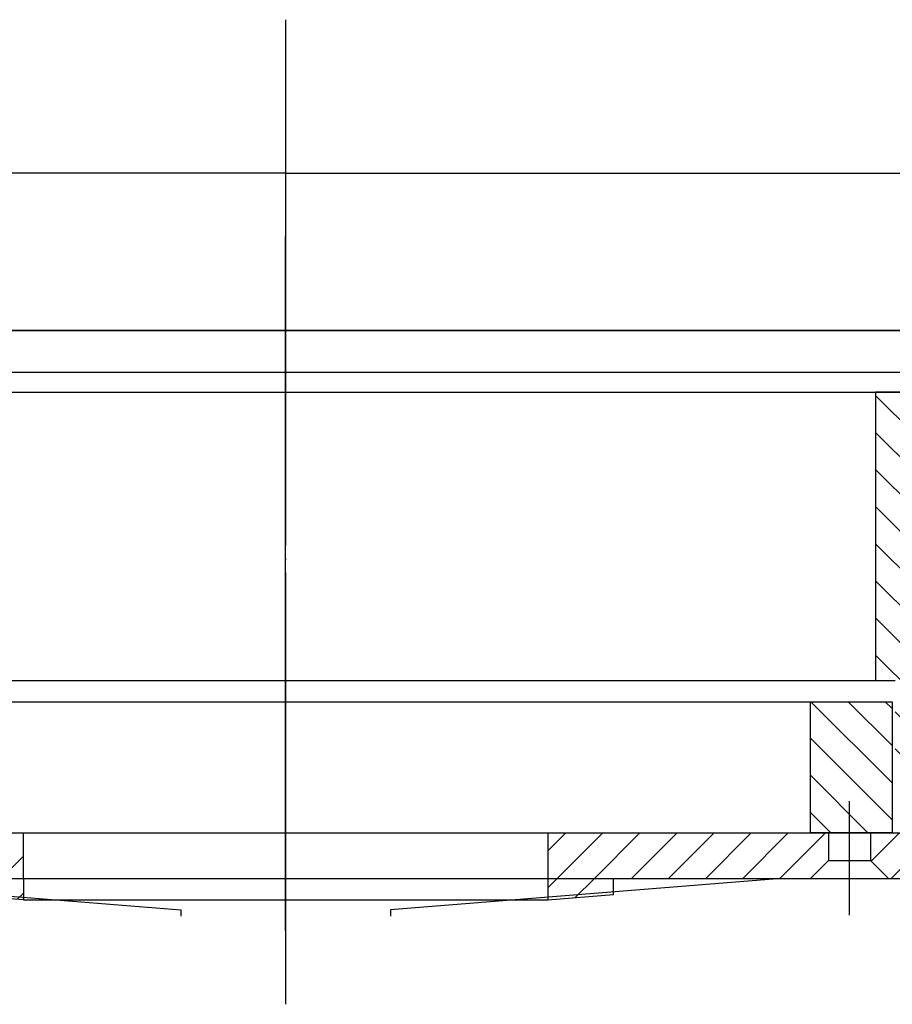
# Model space of a CAD drawing. Extents: x -1763 to 4575, y -3429 to 1051.
# Tile 57 of 80: x 3180 to 3246, y -2505 to -2430. Entities that reach past the tile are written whole.
import ezdxf

# ---------------------------------------------------------------- set-up
doc = ezdxf.new("R2010")
doc.units = 0
doc.linetypes.add('DOT_CENTER', pattern=[14, 12, -1, 0, -1])
doc.layers.get('0').update_dxf_attribs({"linetype": 'CONTINUOUS'})
doc.layers.add('1', color=7, linetype='CONTINUOUS')
pattern_1 = [(135, (0, 0), (-1.4142136, -1.4142136), [])]
pattern_2 = [(45, (0, 0), (-1.4142136, 1.4142136), [])]

# ---------------------------------------------------------------- blocks, each defined once
blk = doc.blocks.new('LOCKRING_S', base_point=(2980.704, -2483.551))
at = {"layer": '1', "color": 2, "linetype": 'DOT_CENTER'}
blk.add_line((3200, -2490.09), (3200, -2454.887), dxfattribs=at)
blk = doc.blocks.new('PC_S', base_point=(3100, -2495.051))
at = {"layer": '1', "linetype": 'CONTINUOUS'}
h = blk.add_hatch(dxfattribs=at)
h.set_pattern_fill('USER', color=1, scale=2, angle=45, pattern_type=0)
h.set_pattern_definition(pattern_2)
h.paths.add_polyline_path([(3180, -2492.051), (3180, -2495.551), (3175, -2495.551), (3162.508, -2495.551), (3160, -2495.551), (3158.6, -2494.151), (3158.6, -2492.051), (3160, -2492.051)])
h = blk.add_hatch(dxfattribs=at)
h.set_pattern_fill('USER', color=1, scale=2, angle=45, pattern_type=0)
h.set_pattern_definition(pattern_2)
h.paths.add_polyline_path([(3240, -2492.051), (3241.4, -2492.051), (3241.4, -2494.151), (3240, -2495.551), (3237.492, -2495.551), (3225, -2495.551), (3220, -2495.551), (3220, -2492.051)])
h = blk.add_hatch(dxfattribs=at)
h.set_pattern_fill('USER', color=1, scale=2, angle=45, pattern_type=0)
h.set_pattern_definition(pattern_2)
h.paths.add_polyline_path([(3265.4, -2492.051), (3265.4, -2494.151), (3264, -2495.551), (3246, -2495.551), (3244.6, -2494.151), (3244.6, -2492.051), (3246.25, -2492.051)])
h = blk.add_hatch(dxfattribs=at)
h.set_pattern_fill('USER', color=1, scale=2, angle=45, pattern_type=0)
h.set_pattern_definition(pattern_2)
h.paths.add_polyline_path([(3180, -2495.551), (3180, -2497.151), (3175, -2496.751), (3175, -2495.551)])
h = blk.add_hatch(dxfattribs=at)
h.set_pattern_fill('USER', color=1, scale=2, angle=45, pattern_type=0)
h.set_pattern_definition(pattern_2)
h.paths.add_polyline_path([(3225, -2495.551), (3225, -2496.751), (3220, -2497.151), (3220, -2495.551)])
at = {"layer": '1', "color": 1, "linetype": 'DOT_CENTER'}
for p, q in [((3200, -2488.341), (3200, -2501.758)), ((3243, -2498.324), (3243, -2489.642))]:
    blk.add_line(p, q, dxfattribs=at)
at = {"layer": '1', "color": 1, "linetype": 'CONTINUOUS'}
for p, q in [((3160, -2492.051), (3180, -2492.051)), ((3180, -2495.551), (3180, -2492.051)), ((3180, -2492.051), (3220, -2492.051)), ((3220, -2492.051), (3220, -2495.551)), ((3220, -2492.051), (3240, -2492.051)), ((3241.4, -2492.051), (3240, -2492.051)), ((3241.4, -2492.051), (3240, -2492.051)), ((3244.6, -2492.051), (3241.4, -2492.051)), ((3244.6, -2492.051), (3241.4, -2492.051)), ((3241.4, -2492.051), (3241.4, -2494.151)), ((3246.25, -2492.051), (3244.6, -2492.051)), ((3246.25, -2492.051), (3244.6, -2492.051)), ((3244.6, -2492.051), (3244.6, -2494.151)), ((3246.25, -2492.051), (3265.4, -2492.051)), ((3240, -2495.551), (3241.4, -2494.151)), ((3241.4, -2494.151), (3244.6, -2494.151)), ((3244.6, -2494.151), (3246, -2495.551)), ((3162.508, -2495.551), (3192, -2497.911)), ((3180, -2495.551), (3175, -2495.551)), ((3180, -2495.551), (3180, -2497.151)), ((3220, -2495.551), (3180, -2495.551)), ((3237.492, -2495.551), (3208, -2497.911)), ((3225, -2495.551), (3220, -2495.551)), ((3220, -2495.551), (3220, -2497.151)), ((3237.492, -2495.551), (3225, -2495.551)), ((3225, -2496.751), (3225, -2495.551)), ((3240, -2495.551), (3237.492, -2495.551)), ((3246, -2495.551), (3240, -2495.551)), ((3264, -2495.551), (3246, -2495.551)), ((3180, -2497.151), (3175, -2496.751)), ((3220, -2497.151), (3225, -2496.751)), ((3180, -2497.151), (3220, -2497.151)), ((3192, -2497.911), (3192, -2498.411)), ((3208, -2497.911), (3208, -2498.411))]:
    blk.add_line(p, q, dxfattribs=at)
blk = doc.blocks.new('PC_STIFF_S__33', base_point=(3095, -2501.758))
at = {"layer": '1', "linetype": 'CONTINUOUS'}
h = blk.add_hatch(dxfattribs=at)
h.set_pattern_fill('USER', color=5, scale=2, angle=135, pattern_type=0)
h.set_pattern_definition(pattern_1)
h.paths.add_polyline_path([(3246.25, -2482.051), (3246.25, -2492.051), (3240, -2492.051), (3240, -2482.051)])
at = {"layer": '1', "color": 5, "linetype": 'DOT_CENTER'}
blk.add_line((3200, -2476.305), (3200, -2501.758), dxfattribs=at)
at = {"layer": '1', "color": 5, "linetype": 'CONTINUOUS'}
for p, q in [((3160, -2482.051), (3240, -2482.051)), ((3240, -2482.051), (3246.25, -2482.051)), ((3240, -2482.051), (3240, -2492.051)), ((3246.25, -2482.051), (3246.25, -2492.051)), ((3160, -2492.051), (3240, -2492.051)), ((3240, -2492.051), (3246.25, -2492.051)), ((3246.25, -2492.051), (3288, -2492.051))]:
    blk.add_line(p, q, dxfattribs=at)
at = {"layer": '1'}
blk.add_blockref('PC_S', (3100, -2495.051), dxfattribs=at)
blk = doc.blocks.new('RI_2010_12_5', base_point=(3200, -2249.617))
at = {"layer": '1', "color": 4, "linetype": 'DOT_CENTER'}
blk.add_line((3200, -2458.136), (3200, -2505.123), dxfattribs=at)
blk = doc.blocks.new('RI_ASSY_S', base_point=(3034.9, -2508.833))
blk.add_blockref('RI_2010_12_5', (3200, -2249.617))
at = {"layer": '1'}
for name, p in [('LOCKRING_S', (2980.704, -2483.551)), ('PC_STIFF_S__33', (3095, -2501.758))]:
    blk.add_blockref(name, p, dxfattribs=at)
blk = doc.blocks.new('DUTBD__34', base_point=(3055.22, -2456.951))
at = {"layer": '1', "color": 3, "linetype": 'CONTINUOUS'}
for p, q in [((3152, -2453.751), (3248, -2453.751)), ((3248, -2456.951), (3152, -2456.951))]:
    blk.add_line(p, q, dxfattribs=at)
blk = doc.blocks.new('ISOLATOR2_S', base_point=(3100, -2489.951))
at = {"layer": '1', "color": 1, "linetype": 'DOT_CENTER'}
blk.add_line((3200, -2483.853), (3200, -2495.659), dxfattribs=at)
blk = doc.blocks.new('ISOLATOR1_S', base_point=(3095, -2458.451))
at = {"layer": '1', "color": 1, "linetype": 'CONTINUOUS'}
for p, q in [((3248, -2456.951), (3152, -2456.951)), ((3152, -2458.451), (3248, -2458.451))]:
    blk.add_line(p, q, dxfattribs=at)
blk = doc.blocks.new('POGORING_S', base_point=(3100, -2500.508))
at = {"layer": '1', "linetype": 'CONTINUOUS'}
h = blk.add_hatch(dxfattribs=at)
h.set_pattern_fill('USER', scale=2, angle=135, pattern_type=0)
h.set_pattern_definition(pattern_1)
h.paths.add_polyline_path([(3260.3, -2458.451), (3260.3, -2465.951), (3261, -2466.451), (3261.7, -2465.951), (3261.7, -2458.451), (3264.3, -2458.451), (3264.3, -2465.951), (3265, -2466.451), (3265.7, -2465.951), (3265.7, -2458.451), (3268.3, -2458.451), (3268.3, -2465.951), (3269, -2466.451), (3269.7, -2465.951), (3269.7, -2458.451), (3272.3, -2458.451), (3272.3, -2465.951), (3273, -2466.451), (3273.7, -2465.951), (3273.7, -2458.451), (3276.3, -2458.451), (3276.3, -2465.951), (3277, -2466.451), (3277.7, -2465.951), (3277.7, -2458.451), (3280.3, -2458.451), (3280.3, -2465.951), (3281, -2466.451), (3281.7, -2465.951), (3281.7, -2458.451), (3287, -2458.451), (3287, -2470.451), (3287.5, -2470.451), (3287.5, -2473.451), (3289.5, -2474.151), (3291.5, -2473.451), (3291.5, -2470.451), (3292, -2470.451), (3292, -2458.451), (3305, -2458.451), (3305, -2480.451), (3287.5, -2480.451), (3287.5, -2488.451), (3281.7, -2488.451), (3281.7, -2480.951), (3281, -2480.451), (3280.3, -2480.951), (3280.3, -2488.451), (3277.7, -2488.451), (3277.7, -2480.951), (3277, -2480.451), (3276.3, -2480.951), (3276.3, -2488.451), (3273.7, -2488.451), (3273.7, -2480.951), (3273, -2480.451), (3272.3, -2480.951), (3272.3, -2488.451), (3269.7, -2488.451), (3269.7, -2480.951), (3269, -2480.451), (3268.3, -2480.951), (3268.3, -2488.451), (3265.7, -2488.451), (3265.7, -2480.951), (3265, -2480.451), (3264.3, -2480.951), (3264.3, -2488.451), (3261.7, -2488.451), (3261.7, -2480.951), (3261, -2480.451), (3260.3, -2480.951), (3260.3, -2488.451), (3257.7, -2488.451), (3257.7, -2480.951), (3257, -2480.451), (3256.3, -2480.951), (3256.3, -2488.451), (3253.7, -2488.451), (3253.7, -2480.951), (3253, -2480.451), (3252.3, -2480.951), (3252.3, -2488.451), (3249.4, -2488.451), (3249.4, -2484.451), (3249.2, -2484.451), (3249.2, -2482.451), (3248.4, -2481.951), (3247.6, -2482.451), (3247.6, -2484.451), (3247.4, -2484.451), (3247.4, -2488.451), (3246.5, -2488.451), (3246.5, -2480.451), (3245, -2480.451), (3245, -2458.451), (3252.3, -2458.451), (3252.3, -2465.951), (3253, -2466.451), (3253.7, -2465.951), (3253.7, -2458.451), (3256.3, -2458.451), (3256.3, -2465.951), (3257, -2466.451), (3257.7, -2465.951), (3257.7, -2458.451)])
at = {"layer": '1', "color": 7, "linetype": 'DOT_CENTER'}
blk.add_line((3200, -2499.508), (3200, -2446.573), dxfattribs=at)
at = {"layer": '1', "color": 7, "linetype": 'CONTINUOUS'}
for p, q in [((3155, -2458.451), (3245, -2458.451)), ((3252.3, -2458.451), (3245, -2458.451)), ((3245, -2458.451), (3245, -2480.451)), ((3245, -2480.451), (3155, -2480.451)), ((3246.5, -2480.451), (3245, -2480.451))]:
    blk.add_line(p, q, dxfattribs=at)
at = {"layer": '1'}
for name, p in [('ISOLATOR1_S', (3095, -2458.451)), ('ISOLATOR2_S', (3100, -2489.951))]:
    blk.add_blockref(name, p, dxfattribs=at)
blk = doc.blocks.new('STIFF_PLATE_F', base_point=(3200, -2441.751))
at = {"layer": '1', "color": 5, "linetype": 'DOT_CENTER'}
for p, q in [((3200, -2430.051), (3200, -2441.751)), ((3200, -2441.751), (3200, -2453.751)), ((3200, -2453.751), (3200, -2462.751))]:
    blk.add_line(p, q, dxfattribs=at)
at = {"layer": '1', "color": 5, "linetype": 'CONTINUOUS'}
for p, q in [((3200, -2441.751), (3152, -2441.751)), ((3200, -2441.751), (3248, -2441.751)), ((3200, -2453.751), (3152, -2453.751)), ((3248, -2453.751), (3200, -2453.751))]:
    blk.add_line(p, q, dxfattribs=at)
blk = doc.blocks.new('PRESSER_ASSY_S', base_point=(3044, -2500.508))
at = {"layer": '1'}
for name, p in [('STIFF_PLATE_F', (3200, -2441.751)), ('POGORING_S', (3100, -2500.508)), ('DUTBD__34', (3055.22, -2456.951))]:
    blk.add_blockref(name, p, dxfattribs=at)
blk = doc.blocks.new('WP_DOCK_FIN', base_point=(2963.309, -2512.208))
at = {"layer": '1'}
for name, p in [('PRESSER_ASSY_S', (3044, -2500.508)), ('RI_ASSY_S', (3034.9, -2508.833))]:
    blk.add_blockref(name, p, dxfattribs=at)
blk = doc.blocks.new('D-E7015-60015-1S11A', base_point=(3568.527, -1838.199))
at = {"layer": '1'}
blk.add_blockref('WP_DOCK_FIN', (2963.309, -2512.208), dxfattribs=at)
blk = doc.blocks.new('WPIF_TSK__54', base_point=(3237.824, -3712.742))
blk.add_blockref('D-E7015-60015-1S11A', (3568.527, -1838.199))
blk = doc.blocks.new('C-E2803-62282-1S11B__55', base_point=(3200, -2449.251))
at = {"layer": '1'}
blk.add_blockref('WPIF_TSK__54', (3237.824, -3712.742), dxfattribs=at)

msp = doc.modelspace()

# ---------------------------------------------------------------- block references
at = {"layer": '1'}
msp.add_blockref('C-E2803-62282-1S11B__55', (3200, -2449.251), dxfattribs=at)

doc.saveas('drawing.dxf')
